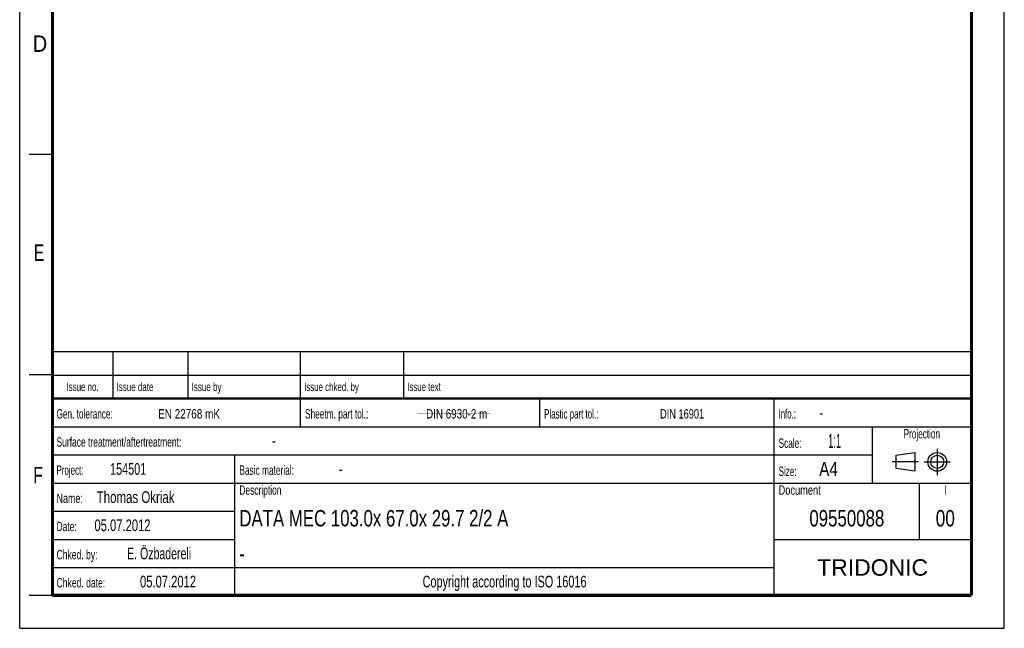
# Model space of a CAD drawing. Header units: millimetres. Extents: x 0 to 210, y 0 to 297.
# Tile 1 of 6: x 0 to 210, y 0 to 130. Entities that reach past the tile are written whole.
import ezdxf
from ezdxf.enums import TextEntityAlignment as Align

# ---------------------------------------------------------------- set-up
doc = ezdxf.new("R2010")
doc.units = ezdxf.units.MM
doc.header["$LTSCALE"] = 19.36
doc.linetypes.add('CENTER', pattern=[0.6, 0.375, -0.075, 0.075, -0.075])
doc.layers.get('0').update_dxf_attribs({"linetype": 'CONTINUOUS'})
doc.layers.add('DEFAULT_1', color=7, linetype='CENTER')
doc.layers.add('Z_NOTICE', color=7, linetype='CONTINUOUS')
doc.styles.add('TEXTSTYLE_2', font='txt', dxfattribs={"width": 0.75})
doc.styles.add('TEXTSTYLE_5', font='arial.ttf')

# ---------------------------------------------------------------- blocks, each defined once
blk = doc.blocks.new('SYMBOL_2_BL0', base_point=(192.31, 35.47))
at = {"color": 2, "linetype": 'CONTINUOUS'}
for p, q in [((186.91, 36.87), (190.91, 37.47)), ((186.91, 34.07), (186.91, 36.87)), ((190.91, 37.47), (190.91, 33.47)), ((190.91, 33.47), (186.91, 34.07))]:
    blk.add_line(p, q, dxfattribs=at)
for radius in [2, 1.4]:
    blk.add_circle((195.71, 35.47), radius, dxfattribs=at)
at = {"layer": 'DEFAULT_1', "color": 2, "linetype": 'CENTER'}
for p, q in [((195.71, 38.27), (195.71, 32.67)), ((191.71, 35.47), (186.11, 35.47)), ((192.91, 35.47), (198.5, 35.47))]:
    blk.add_line(p, q, dxfattribs=at)

msp = doc.modelspace()

# ---------------------------------------------------------------- linework, layer by layer
at = {"color": 2, "linetype": 'CONTINUOUS'}
for p, q in [((0, 0), (0, 297)), ((210, 0), (210, 297)), ((7, 101), (2, 101)), ((6.914, 48.96), (6.914, 58.96)), ((6.914, 58.96), (202.914, 58.96)), ((19.914, 48.96), (19.914, 58.96)), ((35.914, 48.96), (35.914, 58.96)), ((59.914, 48.96), (59.914, 58.96)), ((81.914, 48.96), (81.914, 58.96)), ((202.914, 48.96), (202.914, 58.96)), ((7, 54), (2, 54)), ((6.914, 53.96), (202.914, 53.96)), ((6.914, 6.96), (6.914, 48.96)), ((6.914, 48.96), (202.914, 48.96)), ((6.914, 48.96), (202.914, 48.96)), ((59.914, 42.96), (59.914, 48.96)), ((110.914, 42.96), (110.914, 48.96)), ((160.914, 6.96), (160.914, 48.96)), ((202.914, 6.96), (202.914, 48.96)), ((6.914, 42.96), (202.914, 42.96)), ((181.914, 30.96), (181.914, 42.96)), ((6.914, 36.96), (181.914, 36.96)), ((45.914, 6.96), (45.914, 36.96)), ((6.914, 30.96), (202.914, 30.96)), ((191.914, 18.96), (191.914, 30.96)), ((6.914, 24.96), (45.914, 24.96)), ((6.914, 18.96), (45.914, 18.96)), ((160.914, 18.96), (202.914, 18.96)), ((6.914, 12.96), (160.914, 12.96)), ((7, 7), (2, 7)), ((6.914, 6.96), (202.914, 6.96)), ((0, 0), (210, 0))]:
    msp.add_line(p, q, dxfattribs=at)
at = {"color": 7, "linetype": 'CONTINUOUS'}
for points, const_width in [([(7, 7), (7, 290)], 0.7), ([(203, 7), (203, 290)], 0.7), ([(7, 49), (203, 49)], 0.5), ([(7.399, 45.763), (160.804, 45.665)], 0.01), ([(7, 7), (203, 7)], 0.7)]:
    msp.add_lwpolyline(points, dxfattribs=dict(at, const_width=const_width))

# ---------------------------------------------------------------- block references
at = {"color": 2, "linetype": 'CONTINUOUS'}
msp.add_blockref('SYMBOL_2_BL0', (192.305, 35.47), dxfattribs=at)

# ---------------------------------------------------------------- texts
at = {"color": 5, "linetype": 'CONTINUOUS', "style": 'TEXTSTYLE_2'}
for s, width, p in [('D', 0.904762, (2.807, 122.857)), ('E', 0.714286, (3.002, 78.302)), ('F', 0.714286, (2.922, 30.897))]:
    msp.add_text(s, height=3.5, dxfattribs=dict(at, width=width)).set_placement(p)
at = {"layer": 'Z_NOTICE', "color": 5, "linetype": 'CONTINUOUS', "style": 'TEXTSTYLE_2'}
for s, height, width, p in [('Issue date ', 1.8, 0.707792, (20.664, 50.56)), ('Issue by ', 1.8, 0.71164, (36.664, 50.56)), ('Issue chked. by', 1.8, 0.698413, (60.664, 50.56)), ('Issue text ', 1.8, 0.694805, (82.664, 50.56)), ('Gen. tolerance:', 2, 0.657143, (7.851, 44.71)), ('EN 22768 mK', 2, 0.792208, (29.53, 44.71)), ('Sheetm. part tol.:', 2, 0.662698, (60.851, 44.71)), ('DIN 6930-2 m', 2, 0.78373, (86.672, 44.71)), ('Plastic part tol.:', 2, 0.632275, (111.851, 44.71)), ('DIN 16901', 2, 0.73545, (136.577, 44.71)), ('Info.: ', 2, 0.622449, (161.851, 44.71)), ('-', 2.5, 0.714286, (170.565, 44.71)), ('Surface treatment/aftertreatment: ', 2, 0.67577, (7.851, 38.71)), ('Scale:  ', 2, 0.660714, (161.851, 38.46)), ('1:1', 3, 0.5, (172.422, 38.46)), ('-', 2.5, 0.714286, (53.803, 38.71)), ('Project: ', 2, 0.634921, (7.851, 32.71)), ('154501', 2.5, 0.690476, (19.28, 32.71)), ('Basic material: ', 2, 0.66369, (46.851, 32.71)), ('-', 2.5, 0.714286, (68.089, 32.71)), ('Size: ', 2, 0.646825, (161.851, 32.46)), (' A4', 3, 0.809524, (169.613, 32.46)), ('Thomas Okriak', 2.5, 0.732601, (16.422, 26.71)), ('Description', 2, 0.670996, (46.851, 28.46)), ('Document', 2, 0.738095, (161.851, 28.46)), ('Name: ', 2, 0.714286, (7.851, 26.71)), ('05.07.2012', 2.5, 0.714286, (15.946, 20.71)), ('Date: ', 2, 0.674603, (7.851, 20.71)), ('Chked. by: ', 2, 0.683983, (7.851, 14.71)), ('E. Özbadereli', 2.5, 0.674908, (22.899, 14.71)), ('Chked. date: ', 2, 0.684982, (7.851, 8.71)), ('05.07.2012', 2.5, 0.714286, (25.661, 8.71))]:
    msp.add_text(s, height=height, dxfattribs=dict(at, width=width)).set_placement(p)
for s, height, width, p in [('Issue no.', 1.8, 0.698413, (13.414, 50.56)), ('Projection', 2, 0.652381, (192.414, 40.46)), ('I', 2, 0.642857, (197.414, 28.46)), ('Copyright according to ISO 16016', 2.5, 0.694196, (103.414, 8.71))]:
    msp.add_text(s, height=height, dxfattribs=dict(at, width=width)).set_placement(p, align=Align.CENTER)
at = {"layer": 'Z_NOTICE', "color": 7, "linetype": 'CONTINUOUS', "style": 'TEXTSTYLE_2'}
for s, width, p in [('DATA MEC 103.0x 67.0x 29.7 2/2 A', 0.765625, (46.851, 21.71)), ('-', 0.714286, (46.851, 14.21))]:
    msp.add_text(s, height=3.5, dxfattribs=dict(at, width=width)).set_placement(p)
for s, width, p in [('09550088', 0.767857, (176.414, 21.71)), ('00', 0.785714, (197.414, 21.71))]:
    msp.add_text(s, height=3.5, dxfattribs=dict(at, width=width)).set_placement(p, align=Align.CENTER)
at = {"layer": 'Z_NOTICE', "color": 5, "linetype": 'CONTINUOUS', "style": 'TEXTSTYLE_5'}
msp.add_text('TRIDONIC', height=3.5, dxfattribs=at).set_placement((181.914, 11.21), align=Align.CENTER)

doc.saveas('drawing.dxf')
